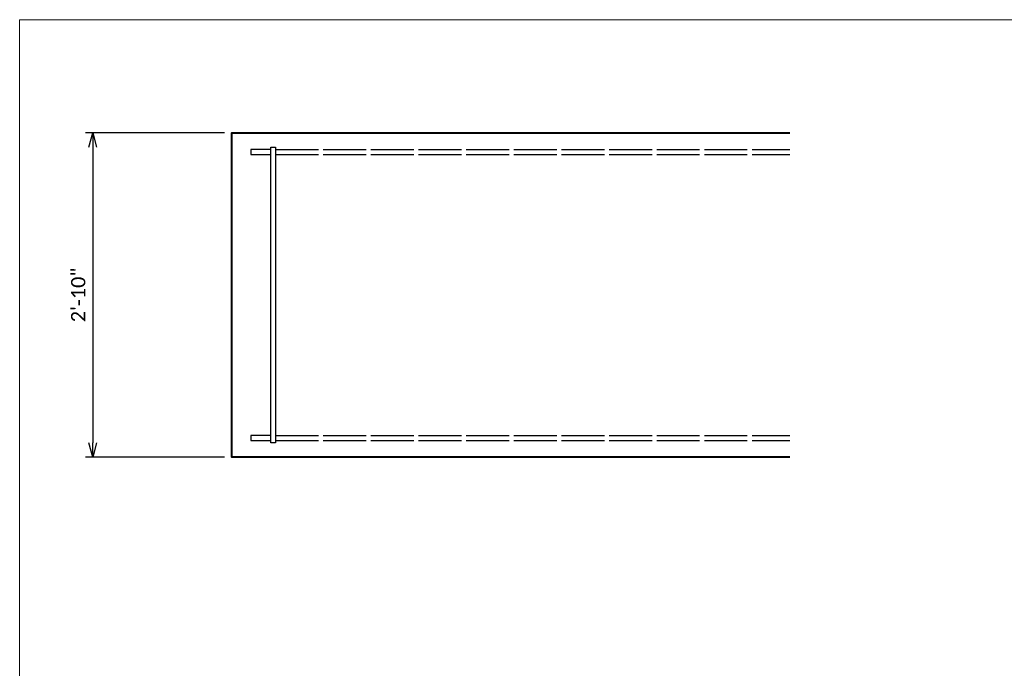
# Model space of a CAD drawing. Extents: x -388 to 987, y 70 to 322.
# Tile 4 of 16: x -388 to -285, y 254 to 322. Entities that reach past the tile are written whole.
import ezdxf

# ---------------------------------------------------------------- set-up
doc = ezdxf.new("R2010")
doc.units = 0
doc.header["$MEASUREMENT"] = 0
for name, color, linetype, lineweight in [('B_ANNO_DIM', 7, 'Continuous', 18), ('B_CONC_GIRD', 50, 'Continuous', 40), ('B_REBAR', 5, 'Continuous', 25)]:
    doc.layers.add(name, color=color, linetype=linetype, lineweight=lineweight)
doc.layers.add('B_ANNO_NOPLOT', color=47, linetype='Continuous', lineweight=18, plot=False)
doc.styles.get("Standard").update_dxf_attribs({"font": 'calibri.ttf'})
doc.dimstyles.new('Annotative', dxfattribs={"dimscale": 0, "dimtxt": 0.0625, "dimasz": 0.0625, "dimexe": 0.03125, "dimexo": 0.03125, "dimgap": 0.03125, "dimtad": 1, "dimdec": 3, "dimzin": 3, "dimdsep": 46, "dimlunit": 4, "dimtxsty": 'Standard', "dimblk": 'OPEN30', "dimcen": 0.03125, "dimaunit": 1, "dimadec": 0, "dimazin": 3, "dimtfac": 0.75, "dimtdec": 3, "dimtofl": 0, "dimtmove": 0, "dimatfit": 3, "dimldrblk": 'OPEN30', "dimfxl": 1, "dimtfill": 1, "dimfrac": 1, "dimtolj": 1, "dimtzin": 0, "dimarcsym": 0})

# ---------------------------------------------------------------- blocks, each defined once
blk = doc.blocks.new('_Open30')
at = {"color": 0, "linetype": 'ByBlock', "lineweight": -2}
for p, q in [((-1, 0.268), (0, 0)), ((0, 0), (-1, -0.268)), ((0, 0), (-1, 0))]:
    blk.add_line(p, q, dxfattribs=at)
blk = doc.blocks.new('*D130')
at = {"layer": 'B_ANNO_DIM', "color": 0, "lineweight": -2, "transparency": 16777216}
for p, q in [((21.5, 240.13), (6.92, 240.13)), ((7.67, 238.63), (7.67, 207.63)), ((21.5, 206.13), (6.92, 206.13))]:
    blk.add_line(p, q, dxfattribs=at)
at = {"layer": 'Defpoints', "color": 0, "transparency": 16777216}
for p in [(22.25, 240.13), (7.67, 206.13), (22.25, 206.13)]:
    blk.add_point(p, dxfattribs=at)
at = {"layer": 'B_ANNO_DIM', "color": 0, "lineweight": -2, "transparency": 16777216, "xscale": 1.5, "yscale": 1.5, "zscale": 1.5}
for p, rotation in [((7.67, 240.13), 90), ((7.67, 206.13), 270)]:
    blk.add_blockref('_Open30', p, dxfattribs=dict(at, rotation=rotation))
at = {"layer": 'B_ANNO_DIM', "color": 0, "transparency": 16777216, "insert": (6.15, 223.13), "char_height": 1.5, "attachment_point": 5, "rotation": 90, "bg_fill": 3, "box_fill_scale": 1.25, "bg_fill_color": 256, "bg_fill_true_color": 13158600, "bg_fill_transparency": 0}
blk.add_mtext('\\A1;2\'-10"', dxfattribs=at)
blk = doc.blocks.new('*U17')
at = {"layer": 'B_REBAR', "flags": 128}
blk.add_lwpolyline([(0, -6), (0, 0.25), (0.5, 0.25), (0.5, -6)], dxfattribs=at)
at = {"layer": 'B_REBAR'}
blk.add_lwpolyline([(0.5, -6), (0.5, -30.75), (0, -30.75), (0, -6)], dxfattribs=at)
blk = doc.blocks.new('*U74')
at = {"layer": 'B_REBAR'}
for p, q in [((0.5, 0), (5, 0)), ((5.5, 0), (10, 0)), ((10.5, 0), (15, 0)), ((15.5, 0), (20, 0)), ((20.5, 0), (25, 0)), ((25.5, 0), (30, 0)), ((30.5, 0), (35, 0)), ((35.5, 0), (40, 0)), ((40.5, 0), (45, 0)), ((45.5, 0), (50, 0)), ((50.5, 0), (54.45, 0)), ((0.5, -0.5), (5, -0.5)), ((5.5, -0.5), (10, -0.5)), ((10.5, -0.5), (15, -0.5)), ((15.5, -0.5), (20, -0.5)), ((20.5, -0.5), (25, -0.5)), ((25.5, -0.5), (30, -0.5)), ((30.5, -0.5), (35, -0.5)), ((35.5, -0.5), (40, -0.5)), ((40.5, -0.5), (45, -0.5)), ((45.5, -0.5), (50, -0.5)), ((50.5, -0.5), (54.45, -0.5))]:
    blk.add_line(p, q, dxfattribs=at)
blk.add_lwpolyline([(0, 0), (-2.09, 0), (-2.09, -0.5), (0, -0.5)], dxfattribs=at)
blk = doc.blocks.new('*U127')
at = {"layer": 'B_REBAR', "transparency": 33554687}
for name, p in [('*U17', (26.3388, 238.3753)), ('*U74', (26.3388, 238.3753)), ('*U74', (26.3388, 208.3755))]:
    blk.add_blockref(name, p, dxfattribs=at)
at = {"layer": 'B_ANNO_DIM', "transparency": 33554687}
dim = blk.add_linear_dim(base=(7.6685, 206.1256), p1=(22.2498, 240.1252), p2=(22.2498, 206.1256), angle=90, dimstyle='Annotative', dxfattribs=at)
dim.commit()
dim.dimension.update_dxf_attribs({"geometry": '*D130', "text_midpoint": (7.6685, 223.1254), "dimtype": 160})
at = {"layer": 'B_ANNO_NOPLOT', "transparency": 33554687, "flags": 128}
blk.add_lwpolyline([(0, 0), (0, 252), (323.9277, 252), (323.9277, 238.8552), (378, 238.8552), (378, 40.4996), (316.5708, 40.4996), (316.5708, 0)], close=True, dxfattribs=at)
at = {"layer": 'B_CONC_GIRD', "transparency": 33554687}
blk.add_lwpolyline([(80.787, 206.1256), (22.2498, 206.1256), (22.2498, 240.1252), (80.787, 240.1252)], dxfattribs=at)

msp = doc.modelspace()

# ---------------------------------------------------------------- block references
msp.add_blockref('*U127', (-387.99, 70.01))

doc.saveas('drawing.dxf')
